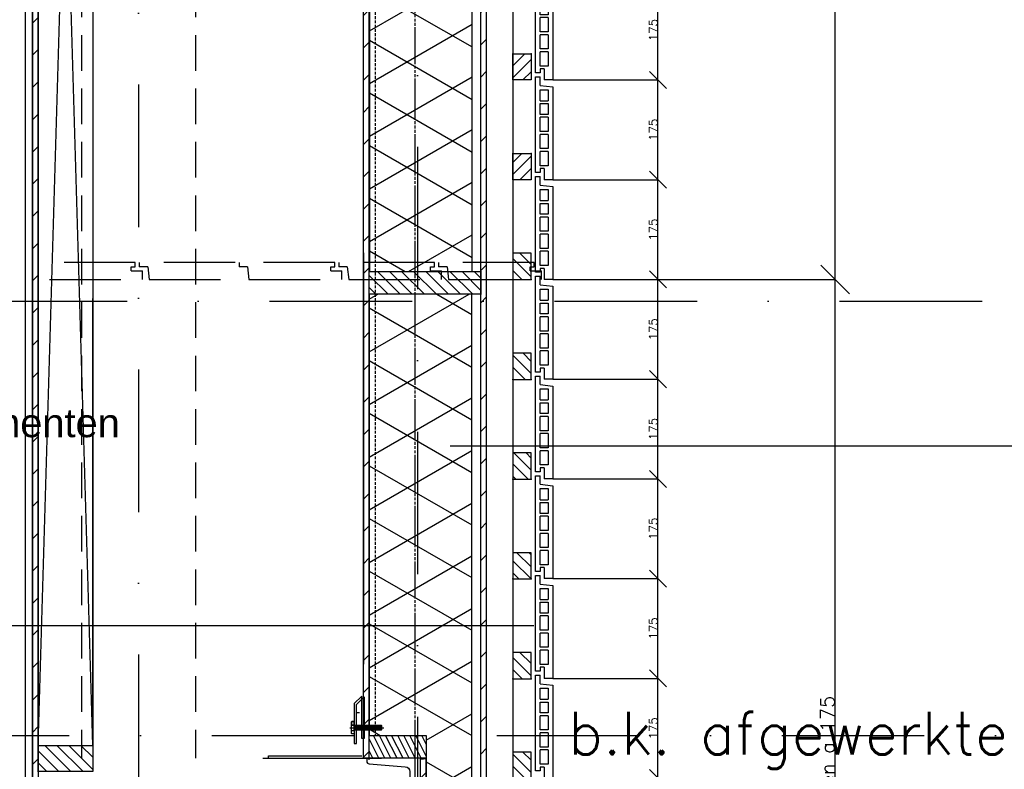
# Model space of a CAD drawing. Extents: x 0 to 317513, y 0 to 193913.
# Tile 94 of 105: x 238419 to 240147, y 160940 to 162255. Entities that reach past the tile are written whole.
import ezdxf
from ezdxf.enums import TextEntityAlignment as Align

# ---------------------------------------------------------------- set-up
doc = ezdxf.new("R2010")
doc.units = 0
doc.header["$LTSCALE"] = 20
doc.header["$MEASUREMENT"] = 0
doc.header["$PDSIZE"] = -1
for name, pattern in [('DASHDOT', [25, 12.5, -6.25, 0, -6.25]), ('DASHED2', [0.375, 0.25, -0.125]), ('DD1', [2.66667, 1.66667, -0.5, 0, -0.5]), ('HIDDEN', [9.375, 6.25, -3.125]), ('HIDDEN2', [4.6875, 3.125, -1.5625])]:
    doc.linetypes.add(name, pattern=pattern)
doc.layers.get('0').update_dxf_attribs({"linetype": 'CONTINUOUS'})
doc.layers.get('DEFPOINTS').update_dxf_attribs({"linetype": 'CONTINUOUS'})
for name, color, linetype in [('A--01A1_ACEER', 1, 'CONTINUOUS'), ('A--A21--_F-23-', 9, 'CONTINUOUS'), ('A--A25--_F--3-', 9, 'CONTINUOUS'), ('A--A42--_F--3-', 9, 'CONTINUOUS'), ('A--A42--_F-23-', 9, 'CONTINUOUS'), ('A--L13D3_VLOEREN', 3, 'CONTINUOUS'), ('A--L21--', 3, 'CONTINUOUS'), ('A--L21D3_BUITENWAND', 3, 'CONTINUOUS'), ('A--L21DC1_BUITENWAND', 1, 'HIDDEN'), ('A--L25--', 7, 'CONTINUOUS'), ('A--L25--_F-23-', 7, 'CONTINUOUS'), ('A--L28--', 7, 'CONTINUOUS'), ('A--L28--_F--3-', 1, 'CONTINUOUS'), ('A--L28D1_KONSTRUKTIES', 1, 'CONTINUOUS'), ('A--L28DC1_KONSTRUKTIES', 1, 'HIDDEN2'), ('A--L31--', 2, 'CONTINUOUS'), ('A--L31D1_BUITENKOZIJN', 1, 'CONTINUOUS'), ('A--L35--', 7, 'CONTINUOUS'), ('A--L35--_F-23-', 7, 'CONTINUOUS'), ('A--L351-_F-23-', 7, 'CONTINUOUS'), ('A--L42--', 7, 'CONTINUOUS'), ('A--L42--_F--3-', 7, 'CONTINUOUS'), ('A--L42--_F-23-', 7, 'CONTINUOUS'), ('A--M$1A-_F123-', 1, 'CONTINUOUS'), ('A--T$1A-_F123_20', 1, 'CONTINUOUS'), ('A--T01A-25_TEKST', 2, 'CONTINUOUS'), ('A--T01B2_HOOGTE_MAATV', 2, 'CONTINUOUS'), ('A--T01B3_HOOGTE_MAATV', 3, 'CONTINUOUS'), ('STRAMIEN', 8, 'DD1'), ('X--LR---_CP', 7, 'CONTINUOUS')]:
    doc.layers.add(name, color=color, linetype=linetype)
doc.styles.add('ALFA-0_25', font='ROMANS')
doc.styles.add('EB2', font='ARIAL.TTF')
doc.styles.add('HOOGTEXT', font='ROMANS.shx', dxfattribs={"height": 2.5})
doc.styles.add('MAATLIJN', font='ROMANS')
doc.dimstyles.new('ALFA25', dxfattribs={"dimscale": 0.3, "dimtxt": 50, "dimasz": 100, "dimexe": 0, "dimexo": 0, "dimgap": 2, "dimtad": 1, "dimdec": 0, "dimzin": 0, "dimdsep": 46, "dimtxsty": 'MAATLIJN', "dimblk1": 'OBLIQUE', "dimblk2": 'OBLIQUE', "dimsah": 1, "dimcen": 0, "dimclrd": 1, "dimclre": 1, "dimclrt": 2, "dimadec": 0, "dimazin": 0, "dimtfac": 0.75, "dimtdec": 4, "dimtix": 1, "dimtmove": 2, "dimatfit": 3, "dimldrblk": 'OBLIQUE', "dimfxl": 0, "dimtvp": 1.5, "dimtolj": 1, "dimtzin": 0, "dimarcsym": 0})
doc.dimstyles.new('STANDARD$0', dxfattribs={"dimscale": 50, "dimtxt": 2.5, "dimasz": 2, "dimexe": 2, "dimexo": 0, "dimgap": 2, "dimtad": 1, "dimdec": 0, "dimzin": 0, "dimdsep": 46, "dimtxsty": 'ALFA-0_25', "dimblk1": 'OBLIQUE', "dimblk2": 'OBLIQUE', "dimsah": 1, "dimcen": -3, "dimdle": 2, "dimclrd": 1, "dimclre": 1, "dimclrt": 2, "dimadec": 0, "dimazin": 0, "dimtfac": 0.666667, "dimtofl": 0, "dimtmove": 2, "dimatfit": 3, "dimldrblk": 'OBLIQUE', "dimfxl": 0, "dimtvp": 0.833333, "dimtolj": 1, "dimtzin": 0, "dimarcsym": 0})
pattern_1 = [(45, (0, 0), (-10.6066, 10.6066), [])]

# ---------------------------------------------------------------- blocks, each defined once
blk = doc.blocks.new('HOOGTEP')
at = {"layer": 'A--T01B2_HOOGTE_MAATV', "style": 'HOOGTEXT', "flags": 4}
blk.add_attdef('TEKST', (1.84, -0.671), '', height=1.5, dxfattribs=at)
at = {"layer": 'A--T01B3_HOOGTE_MAATV', "style": 'HOOGTEXT', "flags": 4}
blk.add_attdef('HOOGTE', (1.673, 3.819), '', height=1.75, dxfattribs=at)
blk = doc.blocks.new('_OBLIQUE')
at = {"color": 0, "linetype": 'ByBlock'}
blk.add_line((-0.5, -0.5), (0.5, 0.5), dxfattribs=at)
blk = doc.blocks.new('*D390')
at = {"layer": 'A--M$1A-_F123-', "color": 1, "lineweight": -2}
for p, q in [((239354.3, 161099.3), (239538.8, 161099.3)), ((239538.8, 160924.3), (239538.8, 161099.3)), ((239354.3, 160924.3), (239538.8, 160924.3))]:
    blk.add_line(p, q, dxfattribs=at)
at = {"layer": 'DEFPOINTS', "color": 0}
for p in [(239354.3, 161099.3), (239538.8, 161099.3), (239354.3, 160924.3)]:
    blk.add_point(p, dxfattribs=at)
at = {"layer": 'A--M$1A-_F123-', "color": 1, "lineweight": -2, "xscale": 30, "yscale": 30, "zscale": 30}
for p, rotation in [((239538.8, 161099.3), 90), ((239538.8, 160924.3), 270)]:
    blk.add_blockref('_OBLIQUE', p, dxfattribs=dict(at, rotation=rotation))
at = {"layer": 'A--M$1A-_F123-', "color": 2, "insert": (239530.7, 161011.8), "char_height": 15, "attachment_point": 5, "rotation": 90, "style": 'MAATLIJN'}
blk.add_mtext('\\A1;175', dxfattribs=at)
blk = doc.blocks.new('*D391')
at = {"layer": 'A--M$1A-_F123-', "color": 1, "lineweight": -2}
for p, q in [((239354.3, 161274.3), (239538.8, 161274.3)), ((239538.8, 161099.3), (239538.8, 161274.3)), ((239354.3, 161099.3), (239538.8, 161099.3))]:
    blk.add_line(p, q, dxfattribs=at)
at = {"layer": 'DEFPOINTS', "color": 0}
for p in [(239354.3, 161274.3), (239538.8, 161274.3), (239354.3, 161099.3)]:
    blk.add_point(p, dxfattribs=at)
at = {"layer": 'A--M$1A-_F123-', "color": 1, "lineweight": -2, "xscale": 30, "yscale": 30, "zscale": 30}
for p, rotation in [((239538.8, 161274.3), 90), ((239538.8, 161099.3), 270)]:
    blk.add_blockref('_OBLIQUE', p, dxfattribs=dict(at, rotation=rotation))
at = {"layer": 'A--M$1A-_F123-', "color": 2, "insert": (239530.7, 161186.8), "char_height": 15, "attachment_point": 5, "rotation": 90, "style": 'MAATLIJN'}
blk.add_mtext('\\A1;175', dxfattribs=at)
blk = doc.blocks.new('*D392')
at = {"layer": 'A--M$1A-_F123-', "color": 1, "lineweight": -2}
for p, q in [((239354.3, 161449.3), (239538.8, 161449.3)), ((239538.8, 161274.3), (239538.8, 161449.3)), ((239354.3, 161274.3), (239538.8, 161274.3))]:
    blk.add_line(p, q, dxfattribs=at)
at = {"layer": 'DEFPOINTS', "color": 0}
for p in [(239354.3, 161449.3), (239538.8, 161449.3), (239354.3, 161274.3)]:
    blk.add_point(p, dxfattribs=at)
at = {"layer": 'A--M$1A-_F123-', "color": 1, "lineweight": -2, "xscale": 30, "yscale": 30, "zscale": 30}
for p, rotation in [((239538.8, 161449.3), 90), ((239538.8, 161274.3), 270)]:
    blk.add_blockref('_OBLIQUE', p, dxfattribs=dict(at, rotation=rotation))
at = {"layer": 'A--M$1A-_F123-', "color": 2, "insert": (239530.7, 161361.8), "char_height": 15, "attachment_point": 5, "rotation": 90, "style": 'MAATLIJN'}
blk.add_mtext('\\A1;175', dxfattribs=at)
blk = doc.blocks.new('*D393')
at = {"layer": 'A--M$1A-_F123-', "color": 1, "lineweight": -2}
for p, q in [((239354.3, 161624.3), (239538.8, 161624.3)), ((239538.8, 161449.3), (239538.8, 161624.3)), ((239354.3, 161449.3), (239538.8, 161449.3))]:
    blk.add_line(p, q, dxfattribs=at)
at = {"layer": 'DEFPOINTS', "color": 0}
for p in [(239354.3, 161624.3), (239538.8, 161624.3), (239354.3, 161449.3)]:
    blk.add_point(p, dxfattribs=at)
at = {"layer": 'A--M$1A-_F123-', "color": 1, "lineweight": -2, "xscale": 30, "yscale": 30, "zscale": 30}
for p, rotation in [((239538.8, 161624.3), 90), ((239538.8, 161449.3), 270)]:
    blk.add_blockref('_OBLIQUE', p, dxfattribs=dict(at, rotation=rotation))
at = {"layer": 'A--M$1A-_F123-', "color": 2, "insert": (239530.7, 161536.8), "char_height": 15, "attachment_point": 5, "rotation": 90, "style": 'MAATLIJN'}
blk.add_mtext('\\A1;175', dxfattribs=at)
blk = doc.blocks.new('*D394')
at = {"layer": 'A--M$1A-_F123-', "color": 1, "lineweight": -2}
for p, q in [((239354.3, 161624.3), (239538.8, 161624.3)), ((239538.8, 161449.3), (239538.8, 161624.3)), ((239354.3, 161449.3), (239538.8, 161449.3))]:
    blk.add_line(p, q, dxfattribs=at)
at = {"layer": 'DEFPOINTS', "color": 0}
for p in [(239354.3, 161624.3), (239538.8, 161624.3), (239354.3, 161449.3)]:
    blk.add_point(p, dxfattribs=at)
at = {"layer": 'A--M$1A-_F123-', "color": 1, "lineweight": -2, "xscale": 30, "yscale": 30, "zscale": 30}
for p, rotation in [((239538.8, 161624.3), 90), ((239538.8, 161449.3), 270)]:
    blk.add_blockref('_OBLIQUE', p, dxfattribs=dict(at, rotation=rotation))
at = {"layer": 'A--M$1A-_F123-', "color": 2, "insert": (239530.7, 161536.8), "char_height": 15, "attachment_point": 5, "rotation": 90, "style": 'MAATLIJN'}
blk.add_mtext('\\A1;175', dxfattribs=at)
blk = doc.blocks.new('*D395')
at = {"layer": 'A--M$1A-_F123-', "color": 1, "lineweight": -2}
for p, q in [((239354.3, 161799.3), (239538.8, 161799.3)), ((239538.8, 161624.3), (239538.8, 161799.3)), ((239354.3, 161624.3), (239538.8, 161624.3))]:
    blk.add_line(p, q, dxfattribs=at)
at = {"layer": 'DEFPOINTS', "color": 0}
for p in [(239354.3, 161799.3), (239538.8, 161799.3), (239354.3, 161624.3)]:
    blk.add_point(p, dxfattribs=at)
at = {"layer": 'A--M$1A-_F123-', "color": 1, "lineweight": -2, "xscale": 30, "yscale": 30, "zscale": 30}
for p, rotation in [((239538.8, 161799.3), 90), ((239538.8, 161624.3), 270)]:
    blk.add_blockref('_OBLIQUE', p, dxfattribs=dict(at, rotation=rotation))
at = {"layer": 'A--M$1A-_F123-', "color": 2, "insert": (239530.7, 161711.8), "char_height": 15, "attachment_point": 5, "rotation": 90, "style": 'MAATLIJN'}
blk.add_mtext('\\A1;175', dxfattribs=at)
blk = doc.blocks.new('*U836')
at = {"layer": 'A--A42--_F-23-', "linetype": 'Continuous'}
h = blk.add_hatch(dxfattribs=at)
h.set_pattern_fill('ALFALINE', color=256, scale=40, style=0)
h.set_pattern_definition([(45, (-239233.298, -160121.32), (-28.284271, 28.284271), [])])
h.paths.add_polyline_path([(0, 0), (-5, 0), (-5, 5194), (0, 5194), (5, 5194), (5, 0)])
at = {"layer": 'A--L42--_F-23-', "color": 2, "linetype": 'Continuous'}
for points in [[(0, 0), (-5, 0), (-5, 5194), (0, 5194)], [(0, 0), (5, 0), (5, 5194), (0, 5194)]]:
    blk.add_lwpolyline(points, dxfattribs=at)
blk = doc.blocks.new('*D405')
at = {"layer": 'A--M$1A-_F123-', "color": 1, "lineweight": -2}
for p, q in [((239429.1, 161799.3), (239849.9, 161799.3)), ((239849.9, 160049.3), (239849.9, 161799.3)), ((239429.1, 160049.3), (239849.9, 160049.3))]:
    blk.add_line(p, q, dxfattribs=at)
at = {"layer": 'DEFPOINTS', "color": 0}
for p in [(239429.1, 161799.3), (239849.9, 161799.3), (239429.1, 160049.3)]:
    blk.add_point(p, dxfattribs=at)
at = {"layer": 'A--M$1A-_F123-', "color": 1, "lineweight": -2, "xscale": 50, "yscale": 50, "zscale": 50}
for p, rotation in [((239849.9, 161799.3), 90), ((239849.9, 160049.3), 270)]:
    blk.add_blockref('_OBLIQUE', p, dxfattribs=dict(at, rotation=rotation))
at = {"layer": 'A--M$1A-_F123-', "color": 2, "insert": (239836.4, 160924.3), "char_height": 25, "attachment_point": 5, "rotation": 90, "style": 'MAATLIJN'}
blk.add_mtext('\\A1;10 stenen a 175', dxfattribs=at)
blk = doc.blocks.new('*D406')
at = {"layer": 'A--M$1A-_F123-', "color": 1, "lineweight": -2}
for p, q in [((239429.1, 163549.3), (239849.9, 163549.3)), ((239849.9, 161799.3), (239849.9, 163549.3)), ((239429.1, 161799.3), (239849.9, 161799.3))]:
    blk.add_line(p, q, dxfattribs=at)
at = {"layer": 'DEFPOINTS', "color": 0}
for p in [(239429.1, 163549.3), (239849.9, 163549.3), (239429.1, 161799.3)]:
    blk.add_point(p, dxfattribs=at)
at = {"layer": 'A--M$1A-_F123-', "color": 1, "lineweight": -2, "xscale": 50, "yscale": 50, "zscale": 50}
for p, rotation in [((239849.9, 163549.3), 90), ((239849.9, 161799.3), 270)]:
    blk.add_blockref('_OBLIQUE', p, dxfattribs=dict(at, rotation=rotation))
at = {"layer": 'A--M$1A-_F123-', "color": 2, "insert": (239836.4, 162674.3), "char_height": 25, "attachment_point": 5, "rotation": 90, "style": 'MAATLIJN'}
blk.add_mtext('\\A1;10 stenen a 175', dxfattribs=at)
blk = doc.blocks.new('*D383')
at = {"layer": 'A--M$1A-_F123-', "color": 1, "lineweight": -2}
for p, q in [((239354.3, 161099.3), (239538.8, 161099.3)), ((239538.8, 160924.3), (239538.8, 161099.3)), ((239354.3, 160924.3), (239538.8, 160924.3))]:
    blk.add_line(p, q, dxfattribs=at)
at = {"layer": 'DEFPOINTS', "color": 0}
for p in [(239354.3, 161099.3), (239538.8, 161099.3), (239354.3, 160924.3)]:
    blk.add_point(p, dxfattribs=at)
at = {"layer": 'A--M$1A-_F123-', "color": 1, "lineweight": -2, "xscale": 30, "yscale": 30, "zscale": 30}
for p, rotation in [((239538.8, 161099.3), 90), ((239538.8, 160924.3), 270)]:
    blk.add_blockref('_OBLIQUE', p, dxfattribs=dict(at, rotation=rotation))
at = {"layer": 'A--M$1A-_F123-', "color": 2, "insert": (239530.7, 161011.8), "char_height": 15, "attachment_point": 5, "rotation": 90, "style": 'MAATLIJN'}
blk.add_mtext('\\A1;175', dxfattribs=at)
blk = doc.blocks.new('Q031612A')
at = {"layer": 'A--L35--_F-23-', "color": 1, "linetype": 'Continuous'}
for points in [[(0, 0), (0, 11), (-4.5, 11), (-5, 10.5), (-5, -10.5), (-4.5, -11), (0, -11), (0, -4.7), (-4.5, -4.7), (0, -4.7), (0, -11), (-4.5, -11), (-5, -10.5), (-5, -4.2), (-4.5, -4.7), (-5, -5.2)], [(-5, 4.4), (-4.5, 4.9), (-5, 5.4)], [(-4.5, 4.9), (0, 4.9), (0, -4.7)], [(1.7, 4.5), (0.6, -4.4)], [(0.6, 4.5), (0.6, -4.4)], [(3.2, 4.5), (2.1, -4.4)], [(4.7, 4.5), (3.6, -4.4)], [(6.2, 4.5), (5.1, -4.4)], [(7.7, 4.5), (6.6, -4.4)], [(9.2, 4.5), (8.1, -4.4)], [(10.7, 4.5), (9.6, -4.4)], [(12.3, 4.5), (11.2, -4.4)], [(13.8, 4.5), (12.7, -4.4)], [(15.3, 4.5), (14.2, -4.4)], [(16.8, 4.5), (15.7, -4.4)], [(18.3, 4.5), (17.2, -4.4)], [(19.8, 4.5), (18.7, -4.4)], [(21.3, 4.5), (20.2, -4.4)], [(22.8, 4.5), (21.7, -4.4)], [(24.3, 4.5), (23.2, -4.4)], [(25.9, 4.5), (24.8, -4.4)], [(27.4, 4.5), (26.3, -4.4)], [(28.9, 4.5), (27.8, -4.4)], [(30.4, 4.5), (29.3, -4.4)], [(31.9, 4.5), (30.8, -4.4)], [(33.4, 4.5), (32.3, -4.4)], [(34.9, 4.5), (33.8, -4.4)], [(36.4, 4.5), (35.3, -4.4)], [(37.9, 4.5), (36.8, -4.4)], [(39.5, 4.5), (38.4, -4.4)], [(41, 4.5), (39.9, -4.4)], [(42.5, 4.5), (41.4, -4.4)], [(44, 4.5), (42.9, -4.4)], [(45.5, 4.5), (44.4, -4.4)], [(47, 4.5), (45.9, -4.4)], [(47.6, -2.8), (47.5, -4.1)]]:
    blk.add_lwpolyline(points, dxfattribs=at)
blk.add_lwpolyline([(47.6, 4), (47.1, 4.5), (0, 4.5), (0, -4.4), (47.1, -4.4), (47.6, -3.9)], close=True, dxfattribs=at)
at = {"layer": 'A--L351-_F-23-', "color": 1, "linetype": 'DASHDOT'}
blk.add_lwpolyline([(-7.9, 0), (51.6, 0)], dxfattribs=at)
at = {"layer": 'X--LR---_CP', "color": 1, "linetype": 'DASHDOT'}
blk.add_point((0, 0), dxfattribs=at)
blk.add_point((0, 0), dxfattribs=at)
blk.add_point((0, 0), dxfattribs=at)
blk = doc.blocks.new('*U830')
at = {"layer": 'A--A42--_F-23-', "linetype": 'Continuous'}
h = blk.add_hatch(dxfattribs=at)
h.set_pattern_fill('ALFALINE', color=256, scale=40, style=0)
h.set_pattern_definition([(45, (-239127.343, -160121.32), (-28.284271, 28.284271), [])])
h.paths.add_polyline_path([(0, 0), (-5, 0), (-5, 837), (0, 837), (5, 837), (5, 0)])
at = {"layer": 'A--L42--_F-23-', "color": 2, "linetype": 'Continuous'}
for points in [[(0, 0), (-5, 0), (-5, 837), (0, 837)], [(0, 0), (5, 0), (5, 837), (0, 837)]]:
    blk.add_lwpolyline(points, dxfattribs=at)
blk = doc.blocks.new('*U829')
at = {"layer": 'A--A42--_F-23-', "linetype": 'Continuous'}
h = blk.add_hatch(dxfattribs=at)
h.set_pattern_fill('ALFALINE', color=256, scale=40, style=0)
h.set_pattern_definition([(45, (-239027.343, -160959.32), (-28.284271, 28.284271), [])])
h.paths.add_polyline_path([(0, 0), (-5, 0), (-5, 4358), (0, 4358), (5, 4358), (5, 0)])
at = {"layer": 'A--L42--_F-23-', "color": 2, "linetype": 'Continuous'}
for points in [[(0, 0), (-5, 0), (-5, 4358), (0, 4358)], [(0, 0), (5, 0), (5, 4358), (0, 4358)]]:
    blk.add_lwpolyline(points, dxfattribs=at)
blk = doc.blocks.new('ARGETON175')
at = {"layer": 'A--L21D3_BUITENWAND'}
for p, q in [((0, 168), (-8, 168)), ((-8, 153), (-8, 168)), ((0, 0), (0, 168)), ((-8, 153), (-30, 150.5)), ((-30, 150.5), (-30, -12.5)), ((-22, 145.5), (-22, 126)), ((-8, 145.5), (-22, 145.5)), ((-8, 126), (-8, 145.5)), ((-8, 126), (-22, 126)), ((-8, 121), (-22, 121)), ((-22, 121), (-22, 102)), ((-8, 102), (-8, 121)), ((-22, 102), (-8, 102)), ((-22, 97), (-22, 72)), ((-22, 97), (-8, 97)), ((-8, 72), (-8, 97)), ((-22, 72), (-8, 72)), ((-22, 67), (-22, 42)), ((-22, 67), (-8, 67)), ((-8, 42), (-8, 67)), ((-22, 42), (-8, 42)), ((-22, 37), (-22, 12)), ((-22, 37), (-8, 37)), ((-8, 12), (-8, 37)), ((-22, 12), (-8, 12)), ((-15, 7), (-15, -12.5)), ((-15, 7), (-8, 7)), ((-8, 7), (-8, 0)), ((-8, 0), (0, 0)), ((-30, -12.5), (-15, -12.5))]:
    blk.add_line(p, q, dxfattribs=at)
blk = doc.blocks.new('HOUT46X32')
at = {"layer": 'A--A25--_F--3-'}
h = blk.add_hatch(dxfattribs=at)
h.set_pattern_fill('ALFALINE', color=256, scale=15, style=0, pattern_type=2)
h.set_pattern_definition(pattern_1)
h.paths.add_polyline_path([(0, 0), (0, 46), (32, 46), (32, 0)])
at = {"layer": 'A--L25--_F-23-', "color": 2, "linetype": 'Continuous'}
blk.add_lwpolyline([(0, 0), (0, 46), (32, 46), (32, 0)], close=True, dxfattribs=at)
at = {"layer": 'X--LR---_CP'}
for p in [(0, 0), (0, 0), (32, 0)]:
    blk.add_point(p, dxfattribs=at)
blk = doc.blocks.new('NH40_196')
at = {"layer": 'A--A25--_F--3-'}
h = blk.add_hatch(dxfattribs=at)
h.set_pattern_fill('ALFALINE', color=256, scale=15, style=0, pattern_type=2)
h.set_pattern_definition([(45, (-6, 0), (-10.6066, 10.6066), [])])
h.paths.add_polyline_path([(0, 0), (0, 196), (40, 196), (40, 0)])
at = {"layer": 'A--L25--_F-23-', "color": 2, "linetype": 'Continuous'}
blk.add_lwpolyline([(0, 0), (0, 196), (40, 196), (40, 0)], close=True, dxfattribs=at)
at = {"layer": 'X--LR---_CP'}
for p in [(0, 0), (0, 0), (40, 0)]:
    blk.add_point(p, dxfattribs=at)
blk = doc.blocks.new('*D369')
at = {"layer": 'A--M$1A-_F123-', "color": 1, "lineweight": -2}
for p, q in [((239354.3, 162149.3), (239538.8, 162149.3)), ((239538.8, 161974.3), (239538.8, 162149.3)), ((239354.3, 161974.3), (239538.8, 161974.3))]:
    blk.add_line(p, q, dxfattribs=at)
at = {"layer": 'DEFPOINTS', "color": 0}
for p in [(239354.3, 162149.3), (239538.8, 162149.3), (239354.3, 161974.3)]:
    blk.add_point(p, dxfattribs=at)
at = {"layer": 'A--M$1A-_F123-', "color": 1, "lineweight": -2, "xscale": 30, "yscale": 30, "zscale": 30}
for p, rotation in [((239538.8, 162149.3), 90), ((239538.8, 161974.3), 270)]:
    blk.add_blockref('_OBLIQUE', p, dxfattribs=dict(at, rotation=rotation))
at = {"layer": 'A--M$1A-_F123-', "color": 2, "insert": (239530.7, 162061.8), "char_height": 15, "attachment_point": 5, "rotation": 90, "style": 'MAATLIJN'}
blk.add_mtext('\\A1;175', dxfattribs=at)
blk = doc.blocks.new('*D370')
at = {"layer": 'A--M$1A-_F123-', "color": 1, "lineweight": -2}
for p, q in [((239354.3, 162324.3), (239538.8, 162324.3)), ((239538.8, 162149.3), (239538.8, 162324.3)), ((239354.3, 162149.3), (239538.8, 162149.3))]:
    blk.add_line(p, q, dxfattribs=at)
at = {"layer": 'DEFPOINTS', "color": 0}
for p in [(239354.3, 162324.3), (239538.8, 162324.3), (239354.3, 162149.3)]:
    blk.add_point(p, dxfattribs=at)
at = {"layer": 'A--M$1A-_F123-', "color": 1, "lineweight": -2, "xscale": 30, "yscale": 30, "zscale": 30}
for p, rotation in [((239538.8, 162324.3), 90), ((239538.8, 162149.3), 270)]:
    blk.add_blockref('_OBLIQUE', p, dxfattribs=dict(at, rotation=rotation))
at = {"layer": 'A--M$1A-_F123-', "color": 2, "insert": (239530.7, 162236.8), "char_height": 15, "attachment_point": 5, "rotation": 90, "style": 'MAATLIJN'}
blk.add_mtext('\\A1;175', dxfattribs=at)
blk = doc.blocks.new('*D378')
at = {"layer": 'A--M$1A-_F123-', "color": 1, "lineweight": -2}
for p, q in [((239354.3, 161974.3), (239538.8, 161974.3)), ((239538.8, 161799.3), (239538.8, 161974.3)), ((239354.3, 161799.3), (239538.8, 161799.3))]:
    blk.add_line(p, q, dxfattribs=at)
at = {"layer": 'DEFPOINTS', "color": 0}
for p in [(239354.3, 161974.3), (239538.8, 161974.3), (239354.3, 161799.3)]:
    blk.add_point(p, dxfattribs=at)
at = {"layer": 'A--M$1A-_F123-', "color": 1, "lineweight": -2, "xscale": 30, "yscale": 30, "zscale": 30}
for p, rotation in [((239538.8, 161974.3), 90), ((239538.8, 161799.3), 270)]:
    blk.add_blockref('_OBLIQUE', p, dxfattribs=dict(at, rotation=rotation))
at = {"layer": 'A--M$1A-_F123-', "color": 2, "insert": (239530.7, 161886.8), "char_height": 15, "attachment_point": 5, "rotation": 90, "style": 'MAATLIJN'}
blk.add_mtext('\\A1;175', dxfattribs=at)
blk = doc.blocks.new('*D362')
at = {"layer": 'A--M$1A-_F123-', "color": 1, "lineweight": -2}
for p, q in [((238627.3, 160786.3), (238627.3, 160794.3)), ((239112.3, 160794.3), (238627.3, 160794.3)), ((239112.3, 160786.3), (239112.3, 160794.3))]:
    blk.add_line(p, q, dxfattribs=at)
at = {"layer": 'DEFPOINTS', "color": 0}
for p in [(238627.3, 160794.3), (238627.3, 160786.3), (239112.3, 160786.3)]:
    blk.add_point(p, dxfattribs=at)
at = {"layer": 'A--M$1A-_F123-', "color": 1, "lineweight": -2, "xscale": 40, "yscale": 40, "zscale": 40, "rotation": 180}
blk.add_blockref('_OBLIQUE', (238627.3, 160794.3), dxfattribs=at)
at = {"layer": 'A--M$1A-_F123-', "color": 1, "lineweight": -2, "xscale": 40, "yscale": 40, "zscale": 40}
blk.add_blockref('_OBLIQUE', (239112.3, 160794.3), dxfattribs=at)
at = {"layer": 'A--M$1A-_F123-', "color": 2, "insert": (238499.2, 160879.7), "char_height": 50, "attachment_point": 5, "style": 'ALFA-0_25'}
blk.add_mtext('\\A1;\\fRomanS|b0|i0|c0|p0;a.k. stalen balk=\\Fromans.shx;485', dxfattribs=at)
blk = doc.blocks.new('*U797')
at = {"layer": 'A--A42--_F-23-', "linetype": 'Continuous'}
h = blk.add_hatch(dxfattribs=at)
h.set_pattern_fill('ALFALINE', color=256, scale=40, style=0)
h.set_pattern_definition([(45, (-238446.343, -164279.32), (-28.284271, 28.284271), [])])
h.paths.add_polyline_path([(0, 0), (5, 0), (5, -6045), (0, -6045), (-5, -6045), (-5, 0)])
at = {"layer": 'A--L42--_F-23-', "color": 2, "linetype": 'Continuous'}
for points in [[(0, 0), (-5, 0), (-5, -6045), (0, -6045)], [(0, 0), (5, 0), (5, -6045), (0, -6045)]]:
    blk.add_lwpolyline(points, dxfattribs=at)
blk = doc.blocks.new('*U796')
at = {"layer": 'A--A42--_F--3-', "linetype": 'Continuous'}
h = blk.add_hatch(dxfattribs=at)
h.set_pattern_fill('ALFALINE', color=256, scale=40, angle=45, style=0)
h.set_pattern_definition([(90, (-238435.093, -159525.63), (-40, 7e-15), [])])
h.paths.add_polyline_path([(0, 0), (-6.2, 0), (-6.2, 4274.7), (0, 4274.7), (6.2, 4274.7), (6.2, 0)])
at = {"layer": 'A--L42--_F--3-', "color": 3, "linetype": 'Continuous'}
for points in [[(0, 0), (-6.2, 0), (-6.2, 4274.7), (0, 4274.7)], [(0, 0), (-6.2, 0), (-6.2, 4274.7), (0, 4274.7)], [(0, 0), (-6.2, 0), (-6.2, 4274.7), (0, 4274.7)], [(0, 0), (6.2, 0), (6.2, 4274.7), (0, 4274.7)]]:
    blk.add_lwpolyline(points, dxfattribs=at)
blk = doc.blocks.new('Q020676-')
at = {"layer": 'A--L28--_F--3-', "color": 4, "linetype": 'Continuous'}
blk.add_lwpolyline([(0, -120), (0, 120), (85, 120), (85, 114.4, -0.391021), (80.9, 109.9), (17.3, 104.9, 0.39104), (9.5, 96.4), (9.5, -96.4, 0.39104), (17.3, -104.9), (80.9, -109.9, -0.391021), (85, -114.4), (85, -120)], format="xyb", close=True, dxfattribs=at)
at = {"layer": 'X--LR---_CP', "color": 4, "linetype": 'Continuous'}
for p in [(0, 0), (0, 0), (9.5, 0)]:
    blk.add_point(p, dxfattribs=at)
blk = doc.blocks.new('Q020283-')
at = {"layer": 'A--A25--_F--3-'}
h = blk.add_hatch(dxfattribs=at)
h.set_pattern_fill('ALFALINE', color=256, scale=15, style=0, pattern_type=2)
h.set_pattern_definition(pattern_1)
h.paths.add_polyline_path([(0, 0), (0, 96), (46, 96), (46, 0)])
at = {"layer": 'A--L25--_F-23-', "color": 2, "linetype": 'Continuous'}
blk.add_lwpolyline([(0, 0), (0, 96), (46, 96), (46, 0)], close=True, dxfattribs=at)
at = {"layer": 'X--LR---_CP'}
for p in [(0, 0), (0, 0), (46, 0)]:
    blk.add_point(p, dxfattribs=at)

msp = doc.modelspace()

# ---------------------------------------------------------------- hatches: boundary and pattern name
at = {"layer": 'A--A21--_F-23-'}
h = msp.add_hatch(dxfattribs=at)
h.set_pattern_fill('ALFAISO', color=256, scale=80, angle=270, style=0, pattern_type=2)
h.set_pattern_definition([(150, (351498.34, 266242.6), (-40, -69.282032), []), (210, (351498.34, 266242.6), (40, -69.282032), [])])
h.paths.add_polyline_path([(239032.8, 161813.3), (239212.8, 161813.3), (239212.8, 162679.6), (239032.8, 162679.6)])
h = msp.add_hatch(dxfattribs=at)
h.set_pattern_fill('ALFAISO', color=256, scale=80, angle=270, style=0)
h.set_pattern_definition([(210, (397739.23, 58203.42), (-40, 69.282032), []), (150, (397739.23, 58203.42), (40, 69.282032), [])])
h.paths.add_polyline_path([(239032.3, 161773.3), (239212.3, 161773.3), (239212.3, 160161.3), (239132.3, 160161.3), (239132.3, 160999.3), (239032.3, 160999.3)])
at = {"layer": 'A--A25--_F--3-'}
h = msp.add_hatch(dxfattribs=at)
h.set_pattern_fill('ALFALINE', color=256, scale=15, style=0, pattern_type=2)
h.set_pattern_definition([(116.565, (238959.467, 161096.323), (-5.3033, -10.6066), [])])
h.paths.add_polyline_path([(239132.3, 160959.3), (239032.3, 160959.3), (239032.3, 160999.3), (239132.3, 160999.3)])

# ---------------------------------------------------------------- linework, layer by layer
for p, q in [((239022.3, 161846.2), (239022.3, 161124.1)), ((239032.3, 160956.2), (239032.3, 161124.1))]:
    msp.add_line(p, q)
at = {"layer": 'A--01A1_ACEER'}
for p, q in [((238547.3, 160981.7), (238451.3, 164233.3)), ((238451.3, 160981.7), (238547.3, 164233.3)), ((238547.3, 164233.3), (238547.3, 160981.7))]:
    msp.add_line(p, q, dxfattribs=at)
at = {"layer": 'A--01A1_ACEER', "linetype": 'DASHED2'}
msp.add_lwpolyline([(238631.3, 164196.3), (239042.8, 164196.3), (239042.8, 160999.3), (239112.8, 160999.3), (239112.8, 164266.3), (239042.3, 164266.3), (239042.3, 164266.3), (238631.3, 164266.3)], close=True, dxfattribs=at)
at = {"layer": 'A--L13D3_VLOEREN'}
for p, q in [((239011.1, 161039.3), (239015.1, 161039.3)), ((238845.8, 160959.3), (239053.6, 160959.3)), ((238855.8, 160963.3), (239019.1, 160963.3)), ((238855.8, 160959.3), (238855.8, 160963.3)), ((238855.8, 160959.3), (238855.8, 160963.3))]:
    msp.add_line(p, q, dxfattribs=at)
msp.add_lwpolyline([(239010.1, 160985.3), (239010.1, 161053.7), (239023.1, 161066.7), (239023.1, 160993.7), (239019.1, 160993.7), (239019.1, 161068.3), (239006.1, 161055.3), (239006.1, 160985.3)], close=True, dxfattribs=at)
at = {"layer": 'A--L21--'}
for points in [[(239032.8, 161813.3), (239212.8, 161813.3), (239212.8, 162679.6), (239032.8, 162679.6)], [(239132.3, 160161.3), (239212.3, 160161.3), (239212.3, 161773.3), (239032.3, 161773.3), (239032.3, 160999.3), (239132.3, 160999.3), (239132.3, 160245.8)]]:
    msp.add_lwpolyline(points, close=True, dxfattribs=at)
at = {"layer": 'A--L21DC1_BUITENWAND'}
for p, q in [((238621.8, 161829.3), (238453.8, 161829.3)), ((238614.8, 161814.3), (238614.8, 161821.3)), ((238614.8, 161821.3), (238621.8, 161821.3)), ((238614.8, 161814.3), (238634.3, 161814.3)), ((238621.8, 161821.3), (238621.8, 161829.3)), ((238796.8, 161829.3), (238628.8, 161829.3)), ((238628.8, 161829.3), (238628.8, 161821.3)), ((238643.8, 161821.3), (238628.8, 161821.3)), ((238634.3, 161799.3), (238634.3, 161814.3)), ((238643.8, 161821.3), (238646.3, 161799.3)), ((238971.8, 161829.3), (238803.8, 161829.3)), ((238803.8, 161829.3), (238803.8, 161821.3)), ((238818.8, 161821.3), (238803.8, 161821.3)), ((238818.8, 161821.3), (238821.3, 161799.3)), ((238964.8, 161814.3), (238964.8, 161821.3)), ((238964.8, 161821.3), (238971.8, 161821.3)), ((238964.8, 161814.3), (238984.3, 161814.3)), ((238971.8, 161821.3), (238971.8, 161829.3)), ((239146.8, 161829.3), (238978.8, 161829.3)), ((238978.8, 161829.3), (238978.8, 161821.3)), ((238993.8, 161821.3), (238978.8, 161821.3)), ((238984.3, 161799.3), (238984.3, 161814.3)), ((238993.8, 161821.3), (238996.3, 161799.3)), ((239139.8, 161814.3), (239139.8, 161821.3)), ((239139.8, 161821.3), (239146.8, 161821.3)), ((239139.8, 161814.3), (239159.3, 161814.3)), ((239146.8, 161821.3), (239146.8, 161829.3)), ((239321.8, 161829.3), (239153.8, 161829.3)), ((239153.8, 161829.3), (239153.8, 161821.3)), ((239168.8, 161821.3), (239153.8, 161821.3)), ((239159.3, 161799.3), (239159.3, 161814.3)), ((239168.8, 161821.3), (239171.3, 161799.3)), ((239314.8, 161814.3), (239314.8, 161821.3)), ((239314.8, 161821.3), (239321.8, 161821.3)), ((239314.8, 161814.3), (239334.3, 161814.3)), ((239321.8, 161821.3), (239321.8, 161829.3)), ((239334.3, 161799.3), (239334.3, 161814.3)), ((238471.3, 161799.3), (238634.3, 161799.3)), ((238646.3, 161799.3), (238809.3, 161799.3)), ((238821.3, 161799.3), (238984.3, 161799.3)), ((238996.3, 161799.3), (239159.3, 161799.3)), ((239171.3, 161799.3), (239334.3, 161799.3))]:
    msp.add_line(p, q, dxfattribs=at)
at = {"layer": 'A--L25--_F-23-', "color": 2, "linetype": 'Continuous'}
for p, q in [((239032.3, 160959.3), (239032.3, 160999.3)), ((239032.3, 160999.3), (239132.3, 160999.3)), ((239132.3, 160959.3), (239032.3, 160959.3))]:
    msp.add_line(p, q, dxfattribs=at)
at = {"layer": 'A--L28D1_KONSTRUKTIES', "linetype": 'DASHDOT'}
msp.add_line((239116.7, 164532.7), (239116.7, 160581.4), dxfattribs=at)
at = {"layer": 'A--L28DC1_KONSTRUKTIES'}
for p, q in [((239112.8, 160959.3), (239112.8, 164279.3)), ((238527.3, 164009.3), (238527.3, 160959.3)), ((238727.3, 164009.3), (238727.3, 160959.3))]:
    msp.add_line(p, q, dxfattribs=at)
at = {"layer": 'A--L31--'}
msp.add_line((239284.3, 163634.8), (239284.3, 160121.3), dxfattribs=at)
at = {"layer": 'A--L31D1_BUITENKOZIJN'}
for p, q in [((238451.3, 160981.7), (238451.3, 164279.3)), ((238547.3, 160981.7), (238547.3, 161765.8))]:
    msp.add_line(p, q, dxfattribs=at)
at = {"layer": 'A--T$1A-_F123_20'}
msp.add_lwpolyline([(237616.6, 161532.7), (237616.6, 161191.9), (239321.2, 161191.9)], dxfattribs=at)
at = {"layer": 'A--T01A-25_TEKST'}
msp.add_line((241003, 161506.5), (239174.5, 161506.5), dxfattribs=at)
at = {"layer": 'STRAMIEN', "linetype": 'DASHDOT'}
for p, q in [((238627.3, 168142.5), (238627.3, 148770)), ((237857.2, 161761.1), (241970.6, 161761.1)), ((150738.4, 160999.3), (241970.6, 160999.3))]:
    msp.add_line(p, q, dxfattribs=at)

# ---------------------------------------------------------------- block references
at = {"xscale": -1}
for p in [(239324.3, 162161.8), (239324.3, 161986.8), (239324.3, 161811.8), (239324.3, 161636.8), (239324.3, 161461.8), (239324.3, 161286.8), (239324.3, 161111.8), (239324.3, 160936.8)]:
    msp.add_blockref('ARGETON175', p, dxfattribs=at)
ref = msp.add_blockref('HOOGTEP', (240675.2, 160999.3), dxfattribs=dict(xscale=50, yscale=50, zscale=50))
ref.add_attrib('TEKST', 'b.k. afgewerkte vloer (3e verd)', (239381.4, 160965.8), dxfattribs={"layer": 'A--T01B2_HOOGTE_MAATV', "height": 75, "style": 'HOOGTEXT', "flags": 4})
at = {"layer": 'A--L25--'}
for name, p, rotation in [('HOUT46X32', (239316.3, 162195.3), 180), ('HOUT46X32', (239316.3, 162020.3), 180), ('NH40_196', (239228.3, 161773.3), 90), ('Q020283-', (238451.3, 160981.7), 270)]:
    msp.add_blockref(name, p, dxfattribs=dict(at, rotation=rotation))
at = {"layer": 'A--L25--', "xscale": -1}
for p in [(239316.3, 161799.3), (239316.3, 161623.8), (239316.3, 161448.8), (239316.3, 161273.8), (239316.3, 161098.8), (239316.3, 160923.8)]:
    msp.add_blockref('HOUT46X32', p, dxfattribs=at)
at = {"layer": 'A--L28--', "xscale": -1}
msp.add_blockref('Q020676-', (239112.8, 160839.3), dxfattribs=at)
at = {"layer": 'A--L35--', "xscale": -1, "rotation": 180}
msp.add_blockref('Q031612A', (239006.1, 161012.8), dxfattribs=at)
at = {"layer": 'A--L42--'}
for name, p in [('*U829', (239027.3, 160959.3)), ('*U836', (239233.3, 160121.3)), ('*U797', (238446.3, 164279.3)), ('*U796', (238435.1, 159525.6)), ('*U830', (239127.3, 160121.3))]:
    msp.add_blockref(name, p, dxfattribs=at)

# ---------------------------------------------------------------- texts
at = {"layer": 'A--T$1A-_F123_20', "style": 'EB2'}
msp.add_text('prefab houten wandelementen', height=50, dxfattribs=at).set_placement((238594.7, 161522.5), align=Align.RIGHT)

# ---------------------------------------------------------------- dimensions: what is measured, and where the dimension line sits
at = {"layer": 'A--M$1A-_F123-'}
for base, p1, p2, picture, middle in [((239849.9, 163549.3), (239429.1, 161799.3), (239429.1, 163549.3), '*D406', (239836.4, 162674.3)), ((239849.9, 161799.3), (239429.1, 160049.3), (239429.1, 161799.3), '*D405', (239836.4, 160924.3))]:
    dim = msp.add_linear_dim(base=base, p1=p1, p2=p2, angle=90, text='10 stenen a 175', dimstyle='ALFA25', override={"dimscale": 0.5}, dxfattribs=at)
    dim.commit()
    dim.dimension.update_dxf_attribs({"geometry": picture, "text_midpoint": middle})
for base, p1, p2, picture, middle in [((239538.8, 162324.3), (239354.3, 162149.3), (239354.3, 162324.3), '*D370', (239530.7, 162236.8)), ((239538.8, 162149.3), (239354.3, 161974.3), (239354.3, 162149.3), '*D369', (239530.7, 162061.8)), ((239538.8, 161974.3), (239354.3, 161799.3), (239354.3, 161974.3), '*D378', (239530.7, 161886.8)), ((239538.8, 161799.3), (239354.3, 161624.3), (239354.3, 161799.3), '*D395', (239530.7, 161711.8)), ((239538.8, 161624.3), (239354.3, 161449.3), (239354.3, 161624.3), '*D393', (239530.7, 161536.8)), ((239538.8, 161624.3), (239354.3, 161449.3), (239354.3, 161624.3), '*D394', (239530.7, 161536.8)), ((239538.8, 161449.3), (239354.3, 161274.3), (239354.3, 161449.3), '*D392', (239530.7, 161361.8)), ((239538.8, 161274.3), (239354.3, 161099.3), (239354.3, 161274.3), '*D391', (239530.7, 161186.8)), ((239538.8, 161099.3), (239354.3, 160924.3), (239354.3, 161099.3), '*D390', (239530.7, 161011.8)), ((239538.8, 161099.3), (239354.3, 160924.3), (239354.3, 161099.3), '*D383', (239530.7, 161011.8))]:
    dim = msp.add_linear_dim(base=base, p1=p1, p2=p2, angle=90, dimstyle='ALFA25', override={"dimscale": 0.3}, dxfattribs=at)
    dim.commit()
    dim.dimension.update_dxf_attribs({"geometry": picture, "text_midpoint": middle})
dim = msp.add_linear_dim(base=(238627.3, 160794.3), p1=(239112.3, 160786.3), p2=(238627.3, 160786.3), text='\\fRomanS|b0|i0|c0|p0;a.k. stalen balk=\\Fromans.shx;<>', dimstyle='STANDARD$0', override={"dimscale": 20, "dimexe": 0, "dimexo": 0, "dimcen": 0, "dimdle": 0, "dimclrt": 2, "dimtfac": 0.75, "dimtvp": 1.5}, dxfattribs=at)
dim.commit()
dim.dimension.update_dxf_attribs({"geometry": '*D362', "text_midpoint": (238499.2, 160879.7), "dimtype": 160})

doc.saveas('drawing.dxf')
